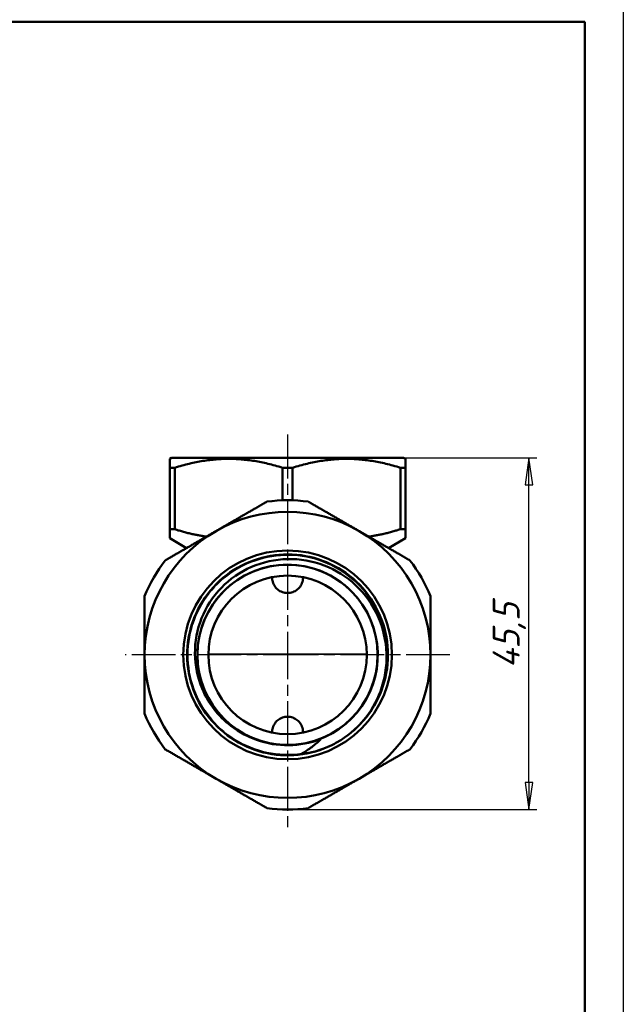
# Model space of a CAD drawing. Header units: millimetres. Extents: x -127 to 745, y -69 to 356.
# Tile 22 of 24: x 132 to 210, y 165 to 292. Entities that reach past the tile are written whole.
import ezdxf

# ---------------------------------------------------------------- set-up
doc = ezdxf.new("R2010")
doc.units = ezdxf.units.MM
doc.linetypes.add('CHAIN', pattern=[0.7087, 0.4724, -0.0591, 0.1181, -0.0591])
for name, color, linetype, lineweight in [('Видимые тонкие (ГОСТ)', 7, 'Continuous', 35), ('Видимый контур (ГОСТ)', 7, 'Continuous', 50), ('Кромка (ГОСТ)', 7, 'Continuous', 50), ('Маркер центра (ГОСТ)', 7, 'Continuous', 25), ('Размер (ГОСТ)', 7, 'Continuous', 25)]:
    doc.layers.add(name, color=color, linetype=linetype, lineweight=lineweight)
doc.styles.add('Обычный текст (ГОСТ)', font='GOST Common Italic.ttf')
doc.dimstyles.new('Обычный (ГОСТ)', dxfattribs={"dimtxt": 3.5, "dimasz": 3.5, "dimexe": 1, "dimexo": 0, "dimgap": 0.5, "dimtad": 1, "dimrnd": 1e-08, "dimtxsty": 'Обычный текст (ГОСТ)', "dimblk": 'Filled-1', "dimcen": 0.09, "dimdle": 15, "dimclrd": 256, "dimclre": 256, "dimclrt": 256, "dimazin": 2, "dimtfac": 0.714286, "dimtdec": 3, "dimtmove": 0, "dimatfit": 3, "dimfxl": 1, "dimtolj": 1, "dimlwd": 25, "dimlwe": 25, "dimarcsym": 0})

# ---------------------------------------------------------------- blocks, each defined once
blk = doc.blocks.new('Рамки ГОСТ_ граница 297x210')
at = {"layer": 'Кромка (ГОСТ)', "lineweight": 25}
blk.add_line((210, 297), (210, 0), dxfattribs=at)
at = {"layer": 'Кромка (ГОСТ)'}
for p, q in [((205, 292), (20, 292)), ((205, 5), (205, 292))]:
    blk.add_line(p, q, dxfattribs=at)
blk = doc.blocks.new('Filled-1')
at = {"color": 0}
for p, q in [((0, 0), (-1, 0.143)), ((-1, 0.143), (-1, -0.143)), ((-1, 0), (0, 0)), ((-1, -0.143), (0, 0))]:
    blk.add_line(p, q, dxfattribs=at)
at = {"color": 0, "flags": 128}
blk.add_lwpolyline([(-1, -0.143), (0, 0), (-1, 0.143), (-1, -0.143)], dxfattribs=at)
at = {"color": 0}
blk.add_solid([(-1, -0.143), (0, 0), (-1, 0.143), (-1, -0.143)], dxfattribs=at)
blk = doc.blocks.new('*D10')
at = {"layer": 'Defpoints', "color": 0, "linetype": 'Continuous', "transparency": 16777216}
for p in [(181.55, 235.62), (197.79, 235.62), (166.55, 190.12)]:
    blk.add_point(p, dxfattribs=at)
at = {"layer": 'Размер (ГОСТ)', "linetype": 'Continuous', "lineweight": 25, "transparency": 16777216}
for p, q in [((181.55, 235.62), (198.79, 235.62)), ((197.79, 193.62), (197.79, 232.12)), ((166.55, 190.12), (198.79, 190.12))]:
    blk.add_line(p, q, dxfattribs=at)
at = {"layer": 'Размер (ГОСТ)', "linetype": 'Continuous', "lineweight": 25, "transparency": 16777216, "xscale": 3.5, "yscale": 3.5, "zscale": 3.5}
for p, rotation in [((197.79, 235.62), 90), ((197.79, 190.12), 270)]:
    blk.add_blockref('Filled-1', p, dxfattribs=dict(at, rotation=rotation))
at = {"layer": 'Размер (ГОСТ)', "linetype": 'Continuous', "lineweight": 25, "transparency": 16777216, "insert": (193.09, 208.39), "char_height": 3.5, "attachment_point": 1, "rotation": 90, "style": 'Обычный текст (ГОСТ)'}
blk.add_mtext('\\A1;45,5', dxfattribs=at)

msp = doc.modelspace()

# ---------------------------------------------------------------- linework, layer by layer
at = {"layer": 'Видимые тонкие (ГОСТ)'}
msp.add_line((156.304, 210.225), (176.803, 210.225), dxfattribs=at)
for points, knots in [([(168.403, 197.349), (165.403, 196.915), (162.256, 197.581), (159.689, 199.193), (157.123, 200.804), (155.157, 203.349), (154.244, 206.239), (153.332, 209.129), (153.481, 212.341), (154.657, 215.134), (155.833, 217.926), (158.026, 220.277), (160.73, 221.644), (163.433, 223.011), (166.626, 223.384), (169.572, 222.675), (172.517, 221.967), (175.192, 220.184), (176.978, 217.738), (178.839, 215.19), (179.717, 211.943), (179.395, 208.805), (179.275, 207.639), (178.99, 206.493), (178.56, 205.404)], [2.9978845, 2.9978845, 2.9978845, 2.9978845, 3.7022952, 3.7022952, 3.7022952, 4.4066287, 4.4066287, 4.4066287, 5.1108859, 5.1108859, 5.1108859, 5.8150681, 5.8150681, 5.8150681, 6.5191763, 6.5191763, 6.5191763, 7.2232117, 7.2232117, 7.2232117, 7.9564269, 7.9564269, 7.9564269, 8.2286339, 8.2286339, 8.2286339, 8.2286339]), ([(170.823, 199.181), (168.191, 198.155), (165.185, 198.121), (162.531, 199.088), (161.337, 199.524), (160.218, 200.16), (159.226, 200.954)], [2.7696579, 2.7696579, 2.7696579, 2.7696579, 3.4911424, 3.4911424, 3.4911424, 3.8158168, 3.8158168, 3.8158168, 3.8158168])]:
    msp.add_open_spline(points, degree=3, knots=knots, dxfattribs=at)
at = {"layer": 'Видимый контур (ГОСТ)'}
for p, q in [((151.554, 235.625), (151.304, 235.48)), ((151.304, 234.326), (151.304, 235.48)), ((181.554, 235.625), (151.554, 235.625)), ((181.554, 235.625), (181.804, 235.48)), ((181.804, 235.48), (181.804, 234.326)), ((151.304, 234.326), (151.947, 234.326)), ((151.304, 234.326), (151.304, 226.367)), ((151.947, 234.326), (151.947, 226.367)), ((165.911, 234.326), (167.197, 234.326)), ((165.911, 234.326), (165.911, 230.114)), ((167.197, 234.326), (167.197, 230.114)), ((181.161, 234.326), (181.804, 234.326)), ((181.161, 234.326), (181.161, 226.367)), ((181.804, 234.326), (181.804, 226.367)), ((151.304, 225.212), (151.304, 226.367)), ((151.947, 226.367), (151.304, 226.367)), ((181.804, 226.367), (181.161, 226.367)), ((181.804, 226.367), (181.804, 225.212)), ((153.495, 223.947), (151.304, 225.212)), ((179.613, 223.947), (181.804, 225.212))]:
    msp.add_line(p, q, dxfattribs=at)
for radius in [13.5, 11.655, 11.655, 10.25]:
    msp.add_circle((166.554, 210.125), radius, dxfattribs=at)
for radius, start, end in [(20, 82.33165, 97.66835), (18.5, 60, 120), (18.5, 120, 180), (18.5, 0, 60), (20, 142.33165, 157.66835), (11.67, 283.87846, 256.44074), (20, 22.33165, 37.66835), (18.5, 180, 240), (18.5, 300, 0), (20, 202.33165, 217.66835), (20, 322.33165, 337.66835), (13, 296.22035, 299.58632), (18.5, 240, 300), (20, 262.33165, 277.66835)]:
    msp.add_arc((166.554, 210.125), radius, start, end, dxfattribs=at)
for points, weights in [([(165.911, 234.326), (158.929, 236.501), (151.947, 234.326)], [1.00291981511, 1.13445028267, 1.00291981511]), ([(181.161, 234.326), (174.179, 236.501), (167.197, 234.326)], [1.00291981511, 1.13445028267, 1.00291981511]), ([(157.304, 226.146), (160.466, 227.972), (163.885, 229.946)], [1, 1.0343700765, 1.02823620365]), ([(169.223, 229.946), (172.642, 227.972), (175.804, 226.146)], [1.02823620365, 1.0343700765, 1]), ([(150.723, 222.347), (154.142, 224.32), (157.304, 226.146)], [1.02823620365, 1.0343700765, 1]), ([(151.947, 226.367), (154.099, 225.697), (156.046, 225.42)], [1.02210813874, 1.05998377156, 1.07645551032]), ([(175.804, 226.146), (178.966, 224.32), (182.385, 222.347)], [1, 1.0343700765, 1.02823620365]), ([(177.062, 225.42), (179.009, 225.697), (181.161, 226.367)], [1.07645551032, 1.05998377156, 1.02210813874]), ([(148.054, 210.125), (148.054, 213.776), (148.054, 217.724)], [1, 1.0343700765, 1.02823620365]), ([(185.054, 217.724), (185.054, 213.776), (185.054, 210.125)], [1.02823620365, 1.0343700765, 1]), ([(148.054, 202.525), (148.054, 206.473), (148.054, 210.125)], [1.02823620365, 1.0343700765, 1]), ([(185.054, 210.125), (185.054, 206.473), (185.054, 202.525)], [1, 1.0343700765, 1.02823620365]), ([(157.304, 194.103), (154.142, 195.929), (150.723, 197.903)], [1, 1.0343700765, 1.02823620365]), ([(182.385, 197.903), (178.966, 195.929), (175.804, 194.103)], [1.02823620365, 1.0343700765, 1]), ([(163.885, 190.304), (160.466, 192.277), (157.304, 194.103)], [1.02823620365, 1.0343700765, 1]), ([(175.804, 194.103), (172.642, 192.277), (169.223, 190.304)], [1, 1.0343700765, 1.02823620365])]:
    msp.add_rational_spline(points, weights, degree=2, dxfattribs=at)
for points, knots in [([(172.298, 198.462), (169.564, 197.116), (166.35, 196.774), (163.394, 197.515), (160.439, 198.255), (157.766, 200.072), (155.99, 202.548), (154.215, 205.023), (153.351, 208.137), (153.596, 211.174), (153.842, 214.21), (155.196, 217.144), (157.346, 219.302), (159.496, 221.459), (162.425, 222.822), (165.46, 223.079), (168.495, 223.335), (171.611, 222.482), (174.092, 220.716), (176.671, 218.881), (178.539, 216.072), (179.236, 212.984), (179.921, 209.945), (179.466, 206.662), (177.98, 203.923), (176.828, 201.801), (175.065, 200.02), (172.97, 198.823)], [2.6839612, 2.6839612, 2.6839612, 2.6839612, 3.3871079, 3.3871079, 3.3871079, 4.090178, 4.090178, 4.090178, 4.7931724, 4.7931724, 4.7931724, 5.4960923, 5.4960923, 5.4960923, 6.1989387, 6.1989387, 6.1989387, 6.9017128, 6.9017128, 6.9017128, 7.6321883, 7.6321883, 7.6321883, 8.3512501, 8.3512501, 8.3512501, 8.9083993, 8.9083993, 8.9083993, 8.9083993]), ([(159.221, 200.948), (158.407, 201.569), (157.679, 202.293), (156.423, 203.915), (155.902, 204.807), (154.9, 207.188), (154.583, 208.724), (154.554, 211.845), (154.848, 213.4), (156.016, 216.322), (156.885, 217.661), (159.094, 219.94), (160.417, 220.856), (163.351, 222.137), (164.935, 222.485), (168.162, 222.557), (169.774, 222.275), (172.811, 221.106), (174.206, 220.226), (176.592, 217.973), (177.556, 216.619), (178.919, 213.604), (179.3, 211.972), (179.417, 208.639), (179.148, 206.971), (178.567, 205.401)], [-5.4630507, -5.4630507, -5.4630507, -5.4630507, -5.1555923, -5.1555923, -4.8463657, -4.8463657, -4.3793807, -4.3793807, -3.9084713, -3.9084713, -3.4336382, -3.4336382, -2.9548821, -2.9548821, -2.4722036, -2.4722036, -1.9856036, -1.9856036, -1.4950825, -1.4950825, -1.0006411, -1.0006411, -0.50228, -0.50228, 0, 0, 0, 0]), ([(164.555, 220.178), (164.551, 220.023), (164.565, 219.87), (164.594, 219.725), (164.638, 219.51), (164.723, 219.287), (164.967, 218.885), (165.127, 218.706), (165.466, 218.433), (165.669, 218.316), (166.104, 218.162), (166.337, 218.125), (166.554, 218.125)], [-0.04599532, -0.04599532, -0.04599532, -0.04599532, 0, 0, 0, 0.06795632, 0.06795632, 0.13591264, 0.13591264, 0.2010392, 0.2010392, 0.26616576, 0.26616576, 0.26616576, 0.26616576]), ([(166.554, 218.125), (166.771, 218.125), (167.004, 218.162), (167.439, 218.316), (167.641, 218.433), (167.981, 218.706), (168.141, 218.885), (168.385, 219.287), (168.47, 219.51), (168.543, 219.87), (168.557, 220.023), (168.553, 220.178)], [0.26616576, 0.26616576, 0.26616576, 0.26616576, 0.33129231, 0.33129231, 0.39641887, 0.39641887, 0.46437519, 0.46437519, 0.53233151, 0.53233151, 0.57832683, 0.57832683, 0.57832683, 0.57832683]), ([(178.567, 205.401), (178.064, 204.04), (177.324, 202.774), (175.426, 200.521), (174.269, 199.557), (172.973, 198.82)], [-0.88309894, -0.88309894, -0.88309894, -0.88309894, -0.44741782, -0.44741782, 0, 0, 0, 0]), ([(166.554, 202.125), (166.337, 202.125), (166.104, 202.087), (165.669, 201.933), (165.466, 201.817), (165.127, 201.544), (164.967, 201.365), (164.723, 200.962), (164.638, 200.739), (164.565, 200.38), (164.551, 200.226), (164.555, 200.072)], [0.26616576, 0.26616576, 0.26616576, 0.26616576, 0.33129231, 0.33129231, 0.39641887, 0.39641887, 0.46437519, 0.46437519, 0.53233151, 0.53233151, 0.57832683, 0.57832683, 0.57832683, 0.57832683]), ([(168.553, 200.072), (168.557, 200.226), (168.543, 200.38), (168.514, 200.525), (168.47, 200.739), (168.385, 200.962), (168.141, 201.365), (167.981, 201.544), (167.641, 201.817), (167.439, 201.933), (167.004, 202.087), (166.771, 202.125), (166.554, 202.125)], [-0.04599532, -0.04599532, -0.04599532, -0.04599532, 0, 0, 0, 0.06795632, 0.06795632, 0.13591264, 0.13591264, 0.2010392, 0.2010392, 0.26616576, 0.26616576, 0.26616576, 0.26616576]), ([(163.818, 198.78), (163.49, 198.856), (163.165, 198.946), (161.536, 199.472), (160.315, 200.113), (159.221, 200.948)], [-0.51433967, -0.51433967, -0.51433967, -0.51433967, -0.41287333, -0.41287333, 0, 0, 0, 0]), ([(168.403, 197.349), (168.852, 197.607), (169.285, 197.892), (170.094, 198.506), (170.47, 198.832), (170.823, 199.181)], [-0.31174951, -0.31174951, -0.31174951, -0.31174951, -0.15289006, -0.15289006, 0, 0, 0, 0]), ([(170.823, 199.181), (170.824, 199.182), (170.825, 199.183), (170.826, 199.185), (170.827, 199.186), (170.828, 199.188), (170.828, 199.188), (170.828, 199.189), (170.828, 199.19), (170.827, 199.191), (170.827, 199.191), (170.826, 199.192), (170.826, 199.192), (170.824, 199.193), (170.822, 199.193), (170.813, 199.194), (170.803, 199.192), (170.755, 199.183), (170.695, 199.167), (170.448, 199.094), (170.196, 199.015), (169.718, 198.885), (169.543, 198.84), (169.353, 198.796)], [-0.65198297, -0.65198297, -0.65198297, -0.65198297, -0.64651086, -0.64651086, -0.64241992, -0.64241992, -0.64009838, -0.64009838, -0.63830254, -0.63830254, -0.6363615, -0.6363615, -0.6334694, -0.6334694, -0.62789145, -0.62789145, -0.60484407, -0.60484407, -0.53473821, -0.53473821, -0.36946224, -0.36946224, -0.28618119, -0.28618119, -0.28618119, -0.28618119]), ([(172.298, 198.462), (170.648, 197.652), (169.273, 197.427), (168.626, 197.343), (168.503, 197.333), (168.429, 197.334), (168.415, 197.335), (168.403, 197.337), (168.401, 197.337), (168.398, 197.339), (168.397, 197.339), (168.396, 197.34), (168.396, 197.34), (168.395, 197.341), (168.395, 197.342), (168.395, 197.342), (168.395, 197.343), (168.396, 197.344), (168.396, 197.344), (168.398, 197.346), (168.4, 197.348), (168.403, 197.349)], [-0.087025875, -0.087025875, -0.087025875, -0.087025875, -0.026937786, -0.026937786, -0.007032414, -0.007032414, -0.003343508, -0.003343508, -0.002319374, -0.002319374, -0.001902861, -0.001902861, -0.001667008, -0.001667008, -0.001472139, -0.001472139, -0.001251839, -0.001251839, -0.000907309, -0.000907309, 0, 0, 0, 0])]:
    msp.add_open_spline(points, degree=3, knots=knots, dxfattribs=at)
for points in [[(163.818, 198.78), (164.726, 198.572), (165.653, 198.467), (166.586, 198.47)], [(166.586, 198.47), (167.52, 198.472), (168.446, 198.582), (169.353, 198.796)]]:
    msp.add_open_spline(points, degree=3, dxfattribs=at)
at = {"layer": 'Маркер центра (ГОСТ)', "linetype": 'CHAIN', "ltscale": 11.993792}
for p, q in [((166.554, 238.614), (166.554, 207.625)), ((166.554, 212.625), (166.554, 187.625)), ((169.054, 210.125), (145.554, 210.125)), ((187.554, 210.125), (164.054, 210.125))]:
    msp.add_line(p, q, dxfattribs=at)
at = {"layer": 'Маркер центра (ГОСТ)', "linetype": 'CHAIN', "ltscale": 2.777527}
for p, q in [((166.554, 212.625), (166.554, 207.625)), ((166.554, 212.625), (166.554, 207.625)), ((169.054, 210.125), (164.054, 210.125)), ((169.054, 210.125), (164.054, 210.125))]:
    msp.add_line(p, q, dxfattribs=at)

# ---------------------------------------------------------------- block references
msp.add_blockref('Рамки ГОСТ_ граница 297x210', (0, 0))

# ---------------------------------------------------------------- dimensions: what is measured, and where the dimension line sits
at = {"layer": 'Размер (ГОСТ)', "linetype": 'Continuous', "lineweight": 25}
dim = msp.add_linear_dim(base=(197.791, 235.625), p1=(166.554, 190.125), p2=(181.554, 235.625), angle=90, dimstyle='Обычный (ГОСТ)', override={"dimgap": 0.5, "dimdec": 2, "dimtol": 0, "dimlim": 0, "dimtp": 0, "dimtm": 0, "dimtdec": 3, "dimtofl": 0, "dimatfit": 1}, dxfattribs=at)
dim.commit()
dim.dimension.update_dxf_attribs({"geometry": '*D10', "text_midpoint": (197.791, 212.875), "dimtype": 160})

doc.saveas('drawing.dxf')
